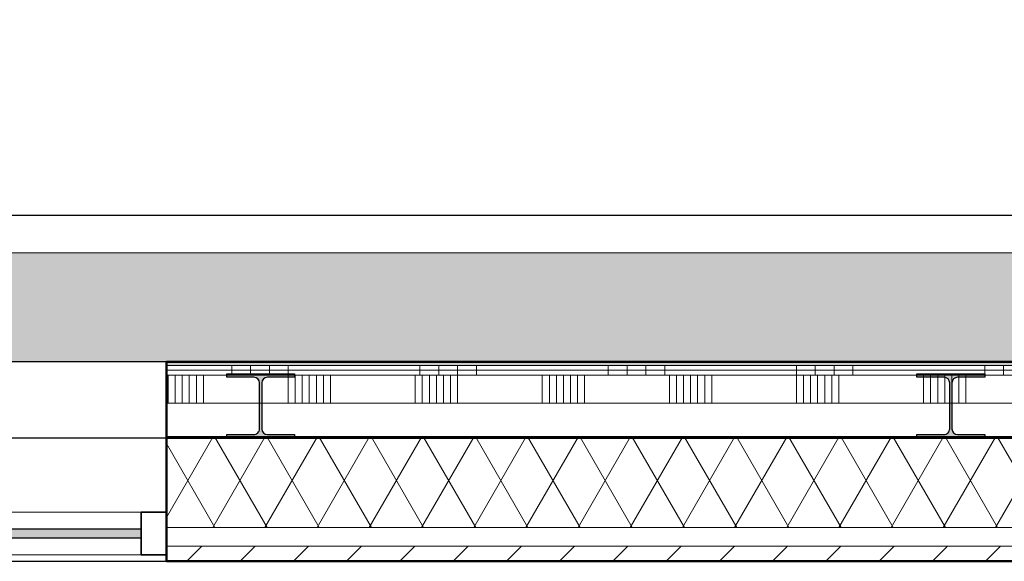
# Model space of a CAD drawing. Header units: millimetres. Extents: x 3625 to 90524, y -20577 to 42628.
# Tile 229 of 256: x 74436 to 77051, y 17065 to 18504. Entities that reach past the tile are written whole.
import ezdxf

# ---------------------------------------------------------------- set-up
doc = ezdxf.new("R2010")
doc.units = ezdxf.units.MM
for name, color, linetype, lineweight in [('A-CLNG-SUSP', 5, 'Continuous', 25), ('A-FLOR-PATT', 8, 'Continuous', 18), ('A-GENM', 6, 'Continuous', 18), ('A-GLAZ', 6, 'Continuous', 18), ('A-GLAZ-CWMG', 3, 'Continuous', 18), ('A-WALL', 2, 'Continuous', 25), ('A-WALL-PATT', 2, 'Continuous', 50), ('I-WALL', 2, 'Continuous', 25), ('S-COLS', 6, 'Continuous', 18)]:
    doc.layers.add(name, color=color, linetype=linetype, lineweight=lineweight)
pattern_1 = [(270, (73999.06900000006, 17595.20299999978), (-500, 1.523696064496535e-12), []), (270, (74049.06900000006, 17595.20299999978), (-500, 1.523696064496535e-12), []), (270, (74099.06900000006, 17595.20299999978), (-500, 1.523696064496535e-12), []), (270, (74149.06900000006, 17595.20299999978), (-500, 1.523696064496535e-12), [])]

# ---------------------------------------------------------------- blocks, each defined once
blk = doc.blocks.new('10844_ABT model nieuw_export 08-11-2012_rvt-1-Plotview plafond vierde Verdieping - 1 op 100')
at = {"layer": 'A-FLOR-PATT'}
h = blk.add_hatch(color=254, dxfattribs=at)
h.paths.add_polyline_path([(43720.76404801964, 17395.20289424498), (43721.59738135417, 17395.20289424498), (43721.59738135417, 17595.20289424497), (46270.59738135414, 17595.20289424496), (46270.59738135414, 17603.20289424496), (43720.76404801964, 17603.20289424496), (43720.76404801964, 17595.20289424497)], flags=0)
h.paths.add_polyline_path([(54106.26404801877, 17595.20289424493), (54106.26404801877, 19163.21289424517), (53876.59738135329, 19163.21289424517), (53876.59738135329, 19493.21289424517), (54106.26404801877, 19493.21289424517), (54106.26404801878, 20996.54289424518), (53876.59738135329, 20996.54289424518), (53876.59738135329, 21326.54289424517), (54106.26404801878, 21326.54289424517), (54106.26404801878, 22829.87289424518), (53876.59738135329, 22829.87289424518), (53876.59738135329, 23159.87289424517), (54106.26404801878, 23159.87289424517), (54106.26404801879, 24663.20289424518), (53876.59738135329, 24663.20289424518), (53876.59738135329, 24993.20289424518), (54106.26404801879, 24993.20289424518), (54106.26404801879, 26496.53289424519), (53876.59738135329, 26496.53289424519), (53876.59738135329, 26614.20456091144), (53488.93072135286, 26614.20456091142), (53488.93072135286, 17884.50289424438), (46633.26404801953, 17884.5028942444), (46633.26404801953, 19278.3028942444), (46320.59738135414, 19278.3028942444), (46320.59738135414, 17595.20289424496), (54059.50739650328, 17595.20289424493)], flags=0)
h.paths.add_polyline_path([(47989.59738135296, 18801.20289424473), (49044.45993051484, 18801.20289424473), (49044.45993051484, 19855.20289424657), (47988.79325718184, 19855.20289424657), (47988.79325718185, 18801.20289424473)], flags=0)
h.paths.add_polyline_path([(48495.68617194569, 19051.20289424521), (48239.59738135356, 19052.00701841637), (48239.59738135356, 19605.20289424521), (48793.59738135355, 19604.19369298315), (48793.59738135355, 19051.20289424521), (48713.59738135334, 19051.20289424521)], flags=0)
h.paths.add_polyline_path([(48319.59738135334, 19131.20289424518), (48713.59738135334, 19131.20289424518), (48713.59738135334, 19525.20289424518), (48319.59738135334, 19524.39877007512), (48319.59738135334, 19233.20289424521)], flags=0)
h.paths.add_polyline_path([(45902.18004553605, 19191.20289424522), (46170.59738135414, 19191.20289424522), (46170.59738135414, 19453.20289424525), (43720.76404801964, 19453.20289424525), (43720.76404801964, 19191.20289424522), (44693.68710465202, 19191.20289424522)], flags=0)
h.paths.add_polyline_path([(53944.76404801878, 19228.21289424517), (54106.26404801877, 19228.21289424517), (54106.26404801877, 19238.20289424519), (54096.76404801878, 19238.20289424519), (54096.76404801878, 19310.20289424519), (54092.37064973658, 19320.80949596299), (54081.76404801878, 19325.20289424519), (53959.76404801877, 19325.20289424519), (53949.15744630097, 19320.80949596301), (53944.76404801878, 19310.20289424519), (53944.76404801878, 19238.20289424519), (53941.59738135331, 19238.20289424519), (53941.59738135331, 19228.21289424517)], flags=0)
h.paths.add_polyline_path([(48617.51404801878, 19233.20289424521), (48417.51404801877, 19233.20289424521), (48417.51404801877, 19243.20289424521), (48496.26404801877, 19243.20289424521), (48508.99197008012, 19248.47497218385), (48514.26404801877, 19261.20289424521), (48514.26404801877, 19395.20289424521), (48508.99197008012, 19407.93081630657), (48496.26404801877, 19413.20289424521), (48417.51404801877, 19413.20289424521), (48417.51404801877, 19423.20289424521), (48617.51404801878, 19423.20289424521), (48617.51404801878, 19413.20289424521), (48538.76404801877, 19413.20289424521), (48526.03612595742, 19407.93081630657), (48520.76404801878, 19395.20289424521), (48520.76404801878, 19261.20289424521), (48526.03612595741, 19248.47497218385), (48538.76404801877, 19243.20289424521), (48617.51404801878, 19243.20289424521)], flags=0)
h.paths.add_polyline_path([(54059.50739650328, 19331.20289424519), (54081.76404801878, 19331.20289424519), (54092.37064973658, 19335.59629252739), (54096.76404801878, 19346.20289424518), (54096.76404801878, 19418.20289424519), (54106.26404801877, 19418.20289424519), (54106.26404801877, 19428.21289424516), (53941.59738135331, 19428.21289424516), (53941.59738135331, 19418.20289424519), (53944.76404801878, 19418.20289424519), (53944.76404801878, 19346.20289424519), (53949.15744630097, 19335.59629252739), (53959.76404801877, 19331.20289424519), (53974.249329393, 19331.20289424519)], flags=0)
h.paths.add_polyline_path([(53941.59738135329, 21061.54289424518), (54106.26404801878, 21061.54289424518), (54106.26404801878, 21071.20289424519), (54096.76404801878, 21071.20289424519), (54096.76404801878, 21143.20289424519), (54092.37064973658, 21153.80949596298), (54081.76404801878, 21158.20289424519), (53959.76404801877, 21158.20289424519), (53949.15744630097, 21153.809495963), (53944.76404801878, 21143.20289424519), (53944.76404801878, 21071.20289424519), (53941.59738135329, 21071.20289424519)], flags=0)
h.paths.add_polyline_path([(53974.24932939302, 21164.20289424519), (54081.76404801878, 21164.20289424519), (54092.37064973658, 21168.59629252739), (54096.76404801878, 21179.20289424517), (54096.76404801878, 21251.20289424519), (54106.26404801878, 21251.20289424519), (54106.26404801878, 21261.54289424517), (53941.59738135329, 21261.54289424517), (53941.59738135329, 21251.20289424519), (53944.76404801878, 21251.20289424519), (53944.76404801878, 21179.20289424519), (53949.15744630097, 21168.59629252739), (53959.76404801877, 21164.20289424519)], flags=0)
h.paths.add_polyline_path([(46170.59738135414, 21201.20289424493), (46170.59738135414, 23171.20289424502), (43720.76404801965, 23171.20289424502), (43720.76404801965, 23161.18575597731), (46090.76404801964, 23161.1857559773), (46090.76404801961, 21201.20289424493)], flags=0)
h.paths.add_polyline_path([(54096.76404801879, 22894.87289424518), (54106.26404801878, 22894.87289424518), (54106.26404801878, 22905.20289424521), (54096.76404801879, 22905.20289424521), (54096.76404801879, 22977.2028942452), (54092.37064973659, 22987.809495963), (54081.76404801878, 22992.20289424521), (53959.76404801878, 22992.20289424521), (53949.15744630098, 22987.809495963), (53944.76404801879, 22977.2028942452), (53944.76404801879, 22905.20289424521), (53941.59738135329, 22905.20289424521), (53941.59738135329, 22894.87289424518), (54059.50739650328, 22894.87289424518)], flags=0)
h.paths.add_polyline_path([(54059.50739650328, 22998.2028942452), (54081.76404801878, 22998.2028942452), (54092.37064973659, 23002.5962925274), (54096.76404801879, 23013.2028942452), (54096.76404801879, 23085.2028942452), (54106.26404801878, 23085.53046153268), (54106.26404801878, 23094.87289424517), (53941.59738135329, 23094.87289424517), (53941.59738135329, 23085.2028942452), (53944.76404801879, 23085.2028942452), (53944.76404801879, 23013.2028942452), (53949.15744630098, 23002.5962925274), (53959.76404801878, 22998.2028942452), (53974.24932939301, 22998.2028942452)], flags=0)
h.paths.add_polyline_path([(46170.59738135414, 23311.20289424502), (46170.59738135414, 23641.20289424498), (43720.76404801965, 23641.20289424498), (43720.76404801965, 23311.20289424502), (46100.59738135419, 23311.20289424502)], flags=0)
h.paths.add_polyline_path([(43542.63073468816, 24301.20289424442), (43541.5706465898, 25355.20289424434), (43520.76404801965, 25355.20289424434), (43520.76404801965, 25105.20289424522), (43526.59738135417, 25105.20289424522), (43526.59738135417, 24551.20289424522), (43520.76404801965, 24551.20289424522), (43520.76404801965, 24301.20289424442)], flags=0)
h.paths.add_polyline_path([(49044.45993051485, 24301.20289424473), (49044.45993051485, 25355.20289424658), (47988.79325718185, 25355.20289424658), (47988.79325718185, 24301.20289424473), (48319.16592730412, 24301.20289424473)], flags=0)
h.paths.add_polyline_path([(48239.59738135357, 24551.2028942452), (48239.59738135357, 25105.20289424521), (48793.59738135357, 25105.20289424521), (48793.59738135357, 24551.2028942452), (48249.59738135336, 24551.2028942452)], flags=0)
h.paths.add_polyline_path([(48319.59738135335, 24631.20289424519), (48713.59738135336, 24631.20289424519), (48713.59738135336, 25025.20289424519), (48319.59738135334, 25025.20289424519), (48319.59738135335, 24729.18856087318)], flags=0)
h.paths.add_polyline_path([(54059.50739650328, 24728.20289424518), (54106.26404801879, 24729.18856087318), (54106.26404801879, 24738.20289424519), (54096.76404801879, 24738.20289424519), (54096.76404801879, 24810.20289424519), (54092.37064973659, 24820.80949596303), (54081.76404801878, 24825.20289424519), (53959.76404801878, 24825.20289424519), (53949.15744630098, 24820.809495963), (53944.7640480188, 24810.20289424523), (53944.76404801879, 24738.20289424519), (53941.59738135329, 24738.20289424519), (53941.59738135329, 24728.20289424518)], flags=0)
h.paths.add_polyline_path([(48496.26404801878, 24733.20289424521), (48417.51404801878, 24733.20289424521), (48417.51404801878, 24743.20289424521), (48496.26404801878, 24743.20289424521), (48508.99197008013, 24748.47497218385), (48514.26404801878, 24761.20289424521), (48514.26404801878, 24768.20289424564), (48460.34738135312, 24769.20770371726), (48457.60219082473, 24771.95289424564), (48456.59738135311, 24775.70289424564), (48457.60219082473, 24884.45289424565), (48461.93231784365, 24887.62276722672), (48464.09738135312, 24888.20289424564), (48514.26404801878, 24888.20289424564), (48514.26404801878, 24895.20289424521), (48508.99197008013, 24907.93081630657), (48496.26404801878, 24913.20289424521), (48417.51404801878, 24913.20289424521), (48417.51404801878, 24923.20289424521), (48617.51404801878, 24923.20289424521), (48617.51404801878, 24913.20289424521), (48538.76404801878, 24913.20289424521), (48526.03612595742, 24907.93081630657), (48520.76404801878, 24895.20289424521), (48520.76404801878, 24888.20289424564), (48572.84738135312, 24887.19808477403), (48575.59257188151, 24884.45289424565), (48576.59738135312, 24880.70289424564), (48575.59257188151, 24771.95289424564), (48571.59738135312, 24768.87276722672), (48569.09738135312, 24768.20289424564), (48520.76404801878, 24768.20289424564), (48520.76404801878, 24761.20289424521), (48526.03612595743, 24748.47497218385), (48538.76404801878, 24743.20289424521), (48617.51404801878, 24743.20289424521), (48617.51404801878, 24733.20289424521), (48538.76404801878, 24733.20289424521)], flags=0)
h.paths.add_polyline_path([(48520.76404801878, 24773.20289424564), (48570.34738135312, 24773.53783073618), (48571.59738135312, 24775.70289424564), (48571.26244486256, 24881.95289424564), (48569.09738135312, 24883.20289424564), (48520.76404801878, 24883.20289424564)], flags=0)
h.paths.add_polyline_path([(48514.26404801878, 24773.20289424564), (48514.26404801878, 24883.20289424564), (48462.84738135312, 24882.8679577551), (48461.59738135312, 24880.70289424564), (48461.93231784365, 24774.45289424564), (48464.09738135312, 24773.20289424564)], flags=0)
h.paths.add_polyline_path([(54081.76404801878, 24831.20289424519), (54092.37064973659, 24835.59629252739), (54096.76404801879, 24846.20289424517), (54096.76404801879, 24918.20289424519), (54106.26404801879, 24918.20289424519), (54106.26404801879, 24928.20289424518), (53941.59738135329, 24928.20289424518), (53941.59738135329, 24918.20289424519), (53944.76404801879, 24918.20289424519), (53944.76404801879, 24846.20289424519), (53949.15744630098, 24835.59629252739), (53959.76404801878, 24831.20289424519), (54059.50739650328, 24831.20289424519)], flags=0)
h.paths.add_polyline_path([(49043.76404135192, 26233.10289424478), (49043.76404135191, 28901.86076897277), (43520.76404801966, 28901.86076897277), (43520.76404801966, 28871.20289424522), (49027.18071135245, 28871.20289424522), (49027.18071135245, 26251.20289424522), (43520.76404801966, 26251.20289424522), (43520.76404801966, 26233.10289424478), (49027.18071135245, 26233.10289424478)], flags=0)
h.paths.add_polyline_path([(53944.76404801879, 26561.53289424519), (54106.26404801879, 26561.53289424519), (54106.26404801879, 26571.20289424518), (54096.76404801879, 26571.20289424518), (54096.76404801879, 26643.20289424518), (54092.37064973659, 26653.80949596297), (54081.76404801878, 26658.20289424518), (53959.76404801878, 26658.20289424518), (53949.15744630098, 26653.80949596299), (53944.76404801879, 26643.20289424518), (53944.76404801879, 26571.20289424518), (53941.59738135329, 26571.20289424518), (53941.59738135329, 26561.53289424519)], flags=0)
h.paths.add_polyline_path([(53959.76404801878, 26664.20289424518), (54081.76404801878, 26664.20289424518), (54092.37064973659, 26668.59629252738), (54096.76404801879, 26679.20289424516), (54096.76404801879, 26751.20289424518), (54106.26404801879, 26751.20289424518), (54106.26404801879, 26761.53289424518), (53941.59738135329, 26761.53289424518), (53941.59738135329, 26751.20289424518), (53944.76404801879, 26751.20289424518), (53944.76404801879, 26679.20289424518), (53949.15744630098, 26668.59629252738)], flags=0)
h.paths.add_polyline_path([(53864.28483233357, 26709.20456091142), (53876.59738135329, 26709.20456091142), (53876.59738135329, 26826.53289424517), (54106.26404801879, 26826.53289424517), (54106.26404801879, 28329.87289424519), (53876.59738135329, 28329.87289424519), (53876.59738135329, 28659.87289424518), (54106.26404801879, 28659.87289424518), (54106.2640480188, 30163.20289424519), (53876.59738135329, 30163.20289424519), (53876.59738135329, 30493.20289424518), (54106.2640480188, 30493.20289424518), (54106.2640480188, 31996.53289424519), (53876.59738135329, 31996.53289424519), (53876.59738135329, 32326.53289424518), (54106.2640480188, 32326.53289424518), (54106.26404801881, 33829.8728942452), (53876.59738135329, 33829.8728942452), (53876.59738135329, 34159.87289424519), (54106.26404801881, 34159.87289424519), (54106.26404801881, 35663.2028942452), (53876.59738135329, 35663.2028942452), (53876.59738135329, 35913.70289424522), (52363.26738135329, 35913.70289424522), (52363.26738135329, 35663.20289424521), (52043.26738135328, 35663.20289424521), (52043.26738135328, 35913.70289424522), (50509.92738135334, 35913.70289424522), (50509.92738135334, 35663.20289424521), (50189.92738135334, 35663.20289424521), (50189.92738135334, 35913.70289424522), (48676.59738135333, 35913.70289424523), (48676.59738135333, 35663.20289424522), (48356.59738135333, 35663.20289424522), (48356.59738135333, 35913.70289424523), (46843.2573813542, 35913.70289424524), (46843.2573813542, 35663.20289424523), (46730.76404802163, 35663.20289424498), (46730.76404802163, 35438.20289424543), (53488.93072135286, 35438.2028942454), (53488.93072135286, 30375.70289424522), (53875.76404801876, 30375.70289424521), (53875.76404801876, 30280.70289424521), (53488.93072135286, 30280.70289424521), (53488.93072135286, 28542.53789424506), (53840.76404801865, 28542.53789424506), (53840.76404801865, 28447.53789424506), (53488.93072135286, 28447.53789424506), (53488.93072135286, 26709.20456091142), (53841.59738135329, 26709.20456091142)], flags=0)
h.paths.add_polyline_path([(48497.18071135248, 26751.20289424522), (48527.18071135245, 26751.20289424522), (48527.18071135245, 28371.20289424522), (43520.76404801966, 28371.20289424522), (43520.76404801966, 28361.20289424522), (48517.18071135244, 28361.20289424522), (48517.18071135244, 26761.20289424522), (43520.76404801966, 26761.20289424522), (43520.76404801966, 26751.20289424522), (48496.800964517, 26751.20289424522)], flags=0)
h.paths.add_polyline_path([(54096.7640480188, 28394.87289424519), (54106.26404801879, 28394.87289424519), (54106.26404801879, 28405.20289424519), (54096.7640480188, 28405.20289424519), (54096.7640480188, 28477.20289424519), (54092.37064973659, 28487.80949596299), (54081.76404801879, 28492.20289424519), (53959.76404801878, 28492.20289424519), (53949.15744630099, 28487.80949596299), (53944.7640480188, 28477.20289424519), (53944.7640480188, 28405.20289424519), (53941.59738135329, 28405.20289424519), (53941.59738135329, 28394.87289424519), (54059.50739650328, 28394.87289424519)], flags=0)
h.paths.add_polyline_path([(53959.76404801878, 28498.20289424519), (54081.76404801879, 28498.20289424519), (54092.37064973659, 28502.59629252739), (54096.7640480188, 28513.20289424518), (54096.7640480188, 28585.20289424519), (54106.26404801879, 28585.20289424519), (54106.26404801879, 28594.87289424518), (53941.59738135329, 28594.87289424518), (53941.59738135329, 28585.20289424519), (53944.7640480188, 28585.20289424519), (53944.7640480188, 28513.20289424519), (53949.15744630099, 28502.59629252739)], flags=0)
h.paths.add_polyline_path([(49044.45993051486, 29801.20289424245), (49044.45993051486, 30280.70289424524), (48803.59738135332, 30280.70289424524), (48803.59738135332, 30375.70289424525), (49044.45993051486, 30375.70289424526), (49044.45993051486, 30855.20289424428), (47988.79325718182, 30855.20289424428), (47988.79325718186, 30375.70289424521), (48229.59738135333, 30375.70289424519), (48229.59738135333, 30280.70289424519), (47988.79325718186, 30280.7028942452), (47989.59738135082, 29801.20289424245), (49043.76404135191, 29801.20289424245)], flags=0)
h.paths.add_polyline_path([(43935.30022277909, 29801.20289424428), (44122.15993051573, 29801.20289424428), (44122.15993051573, 30855.20289424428), (43520.76404801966, 30855.20289424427), (43520.76404801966, 30605.20289424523), (43526.59738135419, 30605.20289424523), (43526.59738135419, 30051.20289424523), (43520.76404801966, 30051.20289424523), (43520.76404801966, 29801.20289424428), (43555.76473323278, 29801.20289424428)], flags=0)
h.paths.add_polyline_path([(48239.5973813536, 30051.20289424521), (48239.5973813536, 30605.20289424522), (48793.59738135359, 30605.20289424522), (48793.59738135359, 30051.20289424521), (48249.59738135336, 30051.20289424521)], flags=0)
h.paths.add_polyline_path([(48417.51404801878, 30131.20289424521), (48713.59738135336, 30131.20289424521), (48713.59738135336, 30525.20289424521), (48319.59738135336, 30525.20289424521), (48319.59738135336, 30131.20289424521)], flags=0)
h.paths.add_polyline_path([(53941.59738135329, 30228.20289424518), (54106.2640480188, 30228.20289424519), (54106.2640480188, 30238.20289424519), (54096.7640480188, 30238.20289424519), (54096.7640480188, 30310.20289424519), (54092.37064973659, 30320.809495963), (54081.76404801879, 30325.2028942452), (53959.76404801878, 30325.2028942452), (53949.15744630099, 30320.80949596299), (53944.7640480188, 30310.20289424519), (53944.7640480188, 30238.20289424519), (53941.59738135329, 30238.20289424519)], flags=0)
h.paths.add_polyline_path([(48496.26404801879, 30233.20289424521), (48417.51404801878, 30233.20289424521), (48417.51404801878, 30243.20289424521), (48496.26404801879, 30243.20289424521), (48508.99197008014, 30248.47497218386), (48514.26404801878, 30263.03270015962), (48460.34738135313, 30264.03750963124), (48457.2672543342, 30268.03270015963), (48456.59738135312, 30270.53270015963), (48456.59738135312, 30413.20289424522), (48417.51404801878, 30413.20289424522), (48417.51404801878, 30423.20289424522), (48456.59738135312, 30423.20289424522), (48457.60219082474, 30439.45289424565), (48461.93231784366, 30442.62276722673), (48464.09738135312, 30443.20289424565), (48572.84738135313, 30442.19808477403), (48575.59257188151, 30439.45289424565), (48576.59738135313, 30435.70289424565), (48576.59738135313, 30423.20289424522), (48617.51404801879, 30423.20289424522), (48617.51404801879, 30413.20289424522), (48576.59738135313, 30413.20289424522), (48575.59257188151, 30266.78270015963), (48572.84738135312, 30264.03750963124), (48569.09738135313, 30263.03270015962), (48520.76404801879, 30263.03270015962), (48520.76404801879, 30261.20289424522), (48526.03612595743, 30248.47497218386), (48538.76404801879, 30243.20289424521), (48617.51404801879, 30243.20289424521), (48617.51404801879, 30233.20289424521), (48538.76404801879, 30233.20289424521)], flags=0)
h.paths.add_polyline_path([(48569.09738135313, 30268.03270015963), (48571.26244486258, 30269.28270015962), (48571.59738135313, 30270.53270015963), (48571.59738135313, 30323.87276722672), (48569.09738135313, 30323.20289424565), (48520.76404801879, 30323.20289424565), (48520.76404801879, 30268.03270015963), (48538.76404801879, 30268.03270015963)], flags=0)
h.paths.add_polyline_path([(48514.26404801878, 30268.03270015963), (48514.26404801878, 30323.20289424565), (48461.59738135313, 30323.20289424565), (48461.93231784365, 30269.28270015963), (48464.09738135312, 30268.03270015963)], flags=0)
h.paths.add_polyline_path([(48514.26404801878, 30328.20289424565), (48514.26404801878, 30378.03270015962), (48462.84738135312, 30377.69776366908), (48461.59738135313, 30375.53270015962), (48461.93231784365, 30329.45289424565), (48464.09738135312, 30328.20289424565)], flags=0)
h.paths.add_polyline_path([(48569.09738135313, 30328.20289424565), (48571.26244486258, 30329.45289424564), (48571.59738135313, 30330.70289424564), (48571.26244486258, 30376.78270015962), (48569.09738135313, 30378.03270015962), (48520.76404801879, 30378.03270015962), (48520.76404801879, 30328.20289424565), (48538.76404801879, 30328.20289424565)], flags=0)
h.paths.add_polyline_path([(54081.76404801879, 30331.20289424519), (54092.37064973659, 30335.59629252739), (54096.7640480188, 30346.20289424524), (54096.7640480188, 30418.2028942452), (54106.2640480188, 30418.2028942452), (54106.2640480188, 30428.20289424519), (53941.59738135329, 30428.20289424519), (53941.59738135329, 30418.2028942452), (53944.7640480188, 30418.2028942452), (53944.7640480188, 30346.20289424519), (53949.15744630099, 30335.59629252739), (53959.76404801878, 30331.20289424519), (54059.50739650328, 30331.20289424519)], flags=0)
h.paths.add_polyline_path([(48461.59738135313, 30382.36282717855), (48464.09738135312, 30383.03270015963), (48514.26404801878, 30383.03270015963), (48514.26404801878, 30395.20289424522), (48508.99197008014, 30407.93081630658), (48496.26404801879, 30413.20289424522), (48461.59738135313, 30413.20289424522), (48461.59738135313, 30383.03270015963)], flags=0)
h.paths.add_polyline_path([(48571.59738135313, 30382.36282717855), (48571.59738135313, 30413.20289424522), (48538.76404801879, 30413.20289424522), (48526.03612595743, 30407.93081630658), (48520.76404801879, 30395.20289424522), (48520.76404801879, 30383.03270015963), (48571.26244486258, 30382.4525731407)], flags=0)
h.paths.add_polyline_path([(48571.26244486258, 30423.20289424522), (48571.59738135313, 30423.20289424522), (48571.26244486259, 30436.95289424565), (48569.09738135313, 30438.20289424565), (48462.84738135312, 30437.86795775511), (48461.59738135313, 30435.70289424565), (48461.93231784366, 30423.20289424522), (48538.76404801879, 30423.20289424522)], flags=0)
h.paths.add_polyline_path([(41710.69738135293, 31078.20289424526), (41711.26739468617, 35438.20289424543), (46635.76404802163, 35438.20289424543), (46635.76404802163, 35663.20289424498), (46523.25738135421, 35663.20289424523), (46523.25738135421, 35913.70289424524), (45009.92738135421, 35913.70289424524), (45009.92738135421, 35663.20289424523), (44689.9273813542, 35663.20289424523), (44689.9273813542, 35913.70289424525), (43176.59738135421, 35913.70289424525), (43176.59738135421, 35663.20289424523), (42856.5973813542, 35663.20289424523), (42856.5973813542, 35913.70289424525), (41293.26404802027, 35913.70289424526), (41293.26404802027, 31078.20289424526)], flags=0)
h.paths.add_polyline_path([(41073.26404802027, 31078.20289424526), (41073.26404802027, 32360.70289424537), (41051.33496609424, 32360.70289424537), (41051.33496609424, 31078.20289424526), (41068.20828199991, 31078.20289424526)], flags=0)
h.paths.add_polyline_path([(54106.2640480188, 32061.53289424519), (54106.2640480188, 32071.20289424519), (54096.7640480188, 32071.20289424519), (54096.7640480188, 32143.20289424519), (54092.37064973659, 32153.80949596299), (54081.76404801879, 32158.2028942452), (53959.76404801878, 32158.2028942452), (53949.15744630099, 32153.80949596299), (53944.7640480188, 32143.20289424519), (53944.7640480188, 32071.20289424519), (53941.59738135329, 32071.20289424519), (53941.59738135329, 32061.53289424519), (54096.7640480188, 32061.53289424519)], flags=0)
h.paths.add_polyline_path([(53974.24932939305, 32164.20289424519), (54081.76404801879, 32164.20289424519), (54092.37064973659, 32168.5962925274), (54096.7640480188, 32179.20289424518), (54096.7640480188, 32251.2028942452), (54106.2640480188, 32251.2028942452), (54106.2640480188, 32261.53289424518), (53941.59738135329, 32261.53289424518), (53941.59738135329, 32251.2028942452), (53944.7640480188, 32251.2028942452), (53944.7640480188, 32179.2028942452), (53949.15744630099, 32168.5962925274), (53959.76404801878, 32164.20289424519)], flags=0)
h.paths.add_polyline_path([(41073.26404802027, 32505.70289424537), (41073.26404802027, 35913.70289424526), (41068.26404801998, 35913.70289424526), (41068.26404801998, 32505.70289424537)], flags=0)
h.paths.add_polyline_path([(39557.59210589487, 32505.70289424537), (39689.94738135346, 32505.70289424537), (39689.94738135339, 32611.95289424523), (38759.94738135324, 32611.95289424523), (38759.94738135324, 32505.70289424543), (39255.46887067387, 32505.70289424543)], flags=0)
h.paths.add_polyline_path([(33510.00090099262, 32505.70289424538), (34439.94738135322, 32505.70289424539), (34439.94738135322, 32611.95289424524), (33509.94738135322, 32611.95289424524), (33509.94738135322, 32505.70289424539)], flags=0)
h.paths.add_polyline_path([(34723.62034235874, 32505.7028942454), (35489.94738135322, 32505.7028942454), (35489.94738135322, 32611.95289424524), (34559.94738135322, 32611.95289424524), (34559.94738135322, 32505.7028942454)], flags=0)
h.paths.add_polyline_path([(35629.99004802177, 32505.70289424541), (36539.94738135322, 32505.70289424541), (36539.94738135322, 32611.95289424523), (35609.94738135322, 32611.95289424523), (35609.94738135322, 32505.70289424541)], flags=0)
h.paths.add_polyline_path([(36838.4829889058, 32505.70289424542), (37589.94738135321, 32505.70289424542), (37589.94738135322, 32611.95289424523), (36659.94738135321, 32611.95289424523), (36659.94738135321, 32505.70289424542)], flags=0)
h.paths.add_polyline_path([(37709.94738135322, 32505.70289424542), (38639.94738135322, 32505.70289424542), (38639.94738135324, 32611.95289424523), (37709.94738135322, 32611.95289424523), (37709.94738135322, 32534.46941406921)], flags=0)
h.paths.add_polyline_path([(37709.94738135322, 32704.45289424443), (38639.94738135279, 32704.45289424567), (38639.94738135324, 34104.45289424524), (37709.94738135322, 34104.45289424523), (37709.94738135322, 32742.02179515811)], flags=0)
h.paths.add_polyline_path([(38759.94738135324, 32704.45289424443), (39689.94738135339, 32704.45289424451), (39689.94738135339, 34104.45289424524), (38759.94738135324, 34104.45289424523), (38759.94738135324, 32742.02179515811)], flags=0)
h.paths.add_polyline_path([(35609.94738135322, 32704.45289424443), (36539.94738135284, 32704.45289424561), (36539.94738135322, 34104.45289424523), (35609.94738135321, 34104.45289424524), (35609.94738135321, 32742.02179515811)], flags=0)
h.paths.add_polyline_path([(36838.4829889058, 32704.45289424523), (37589.94738135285, 32704.45289424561), (37589.94738135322, 34104.45289424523), (36659.94738135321, 34104.45289424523), (36659.94738135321, 32704.4528942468), (36679.94738135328, 32704.45289424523)], flags=0)
h.paths.add_polyline_path([(34421.49710713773, 32704.45289424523), (34439.94738135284, 32704.45289424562), (34439.94738135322, 34104.45289424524), (33509.94738135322, 34104.45289424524), (33509.94738135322, 32704.45289424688), (34419.94738135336, 32704.45289424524)], flags=0)
h.paths.add_polyline_path([(34723.62034235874, 32704.45289424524), (35489.94738135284, 32704.45289424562), (35489.94738135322, 34104.45289424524), (34559.94738135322, 34104.45289424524), (34559.94738135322, 32704.45289424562), (34579.9473813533, 32704.45289424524)], flags=0)
h.paths.add_polyline_path([(36519.94738135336, 32724.45289424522), (35629.9473813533, 32724.45289424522), (35629.99004802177, 34087.4913436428), (36519.94738135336, 34087.4913436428), (36519.94738135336, 32947.47905757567)], flags=0)
h.paths.add_polyline_path([(35469.94738135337, 32724.45289424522), (34579.9473813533, 32724.45289424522), (34579.9473813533, 34084.45289424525), (35469.94738135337, 34084.45289424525), (35469.94738135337, 32742.02179515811)], flags=0)
h.paths.add_polyline_path([(37744.85269456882, 32724.45289424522), (37729.9473813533, 32724.45289424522), (37729.9473813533, 34084.45289424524), (38619.94738135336, 34084.45289424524), (38619.94738135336, 32724.45289424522), (38046.97592978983, 32724.45289424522)], flags=0)
h.paths.add_polyline_path([(39669.94738135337, 32724.45289424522), (38779.9473813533, 32724.45289424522), (38779.9473813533, 34084.45289424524), (39669.94738135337, 34084.45289424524), (39669.94738135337, 33358.3935824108)], flags=0)
h.paths.add_polyline_path([(33817.25063669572, 32724.45289424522), (33529.94738135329, 32724.45289424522), (33529.94738135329, 34084.45289424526), (34419.94738135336, 34084.45289424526), (34419.94738135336, 32724.45289424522)], flags=0)
h.paths.add_polyline_path([(37569.94738135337, 32724.45289424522), (36679.94738135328, 32724.45289424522), (36679.94738135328, 34084.45289424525), (37569.94738135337, 34084.45289424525), (37569.94738135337, 32742.02179515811)], flags=0)
h.paths.add_polyline_path([(54059.50739650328, 33894.87289424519), (54106.26404801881, 33894.87289424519), (54106.26404801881, 33904.86956091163), (54096.76404801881, 33904.86956091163), (54096.76404801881, 33976.86956091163), (54092.3706497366, 33987.47616262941), (54081.76404801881, 33991.86956091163), (53959.7640480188, 33991.86956091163), (53949.157446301, 33987.47616262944), (53944.76404801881, 33974.76536966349), (53944.76404801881, 33904.86956091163), (53941.59738135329, 33904.86956091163), (53941.59738135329, 33894.87289424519), (53944.76404801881, 33894.87289424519)], flags=0)
h.paths.add_polyline_path([(54081.76404801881, 33997.86956091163), (54092.3706497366, 34002.26295919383), (54096.76404801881, 34012.86956091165), (54096.76404801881, 34084.86956091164), (54106.26404801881, 34084.86956091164), (54106.26404801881, 34094.8728942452), (53941.59738135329, 34094.8728942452), (53941.59738135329, 34084.86956091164), (53944.76404801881, 34084.86956091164), (53944.76404801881, 34012.86956091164), (53949.157446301, 34002.26295919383), (53959.7640480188, 33997.86956091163), (54059.50739650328, 33997.86956091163)], flags=0)
h.paths.add_polyline_path([(39444.92738135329, 35618.20289424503), (39459.93071468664, 35618.20289424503), (39459.93071468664, 35653.202894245), (39239.93071468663, 35653.202894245), (39239.93071468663, 35618.20289424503), (39255.46887067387, 35618.20289424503)], flags=0)
h.paths.add_polyline_path([(35629.99004802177, 35618.20289424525), (35796.59738135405, 35618.20289424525), (35796.59738135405, 35653.20289424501), (35576.59738135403, 35653.20289424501), (35576.59738135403, 35618.20289424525), (35588.25738135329, 35618.20289424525)], flags=0)
h.paths.add_polyline_path([(37406.59738135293, 35618.20289424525), (37626.59738135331, 35618.20289424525), (37626.59738135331, 35653.202894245), (37406.59738135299, 35653.202894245)], flags=0)
h.paths.add_polyline_path([(33944.9273813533, 35618.20289424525), (33946.59738135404, 35618.20289424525), (33946.59738135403, 35653.20289424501), (33726.59738135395, 35653.20289424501), (33726.59738135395, 35618.20289424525), (33817.25063669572, 35618.20289424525)], flags=0)
h.paths.add_polyline_path([(54059.50739650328, 35728.20289424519), (54106.26404801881, 35728.20289424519), (54106.26404801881, 35738.20289424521), (54096.76404801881, 35738.20289424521), (54096.76404801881, 35810.20289424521), (54092.3706497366, 35820.809495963), (54081.76404801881, 35825.20289424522), (53959.7640480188, 35825.20289424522), (53949.157446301, 35820.80949596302), (53944.76404801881, 35810.20289424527), (53944.76404801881, 35738.20289424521), (53941.59738135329, 35738.20289424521), (53941.59738135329, 35728.20289424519), (53989.66939977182, 35728.20289424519)], flags=0)
h.paths.add_polyline_path([(52298.26738135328, 35728.2028942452), (52298.26738135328, 35913.70289424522), (52277.7640480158, 35913.70289424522), (52277.7640480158, 35904.20289424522), (52205.7640480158, 35904.20289424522), (52195.157446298, 35899.80949596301), (52190.7640480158, 35889.20289424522), (52190.7640480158, 35767.20289424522), (52195.157446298, 35756.59629252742), (52205.7640480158, 35752.20289424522), (52277.7640480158, 35752.20289424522), (52277.7640480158, 35742.70289424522), (52108.26738135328, 35742.70289424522), (52108.26738135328, 35728.2028942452), (52277.7640480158, 35728.2028942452)], flags=0)
h.paths.add_polyline_path([(50254.92738135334, 35728.2028942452), (50444.92738135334, 35728.2028942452), (50443.76404801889, 35904.20289424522), (50371.76404801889, 35904.20289424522), (50361.15744630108, 35899.80949596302), (50356.76404801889, 35889.20289424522), (50356.76404801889, 35767.20289424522), (50361.15744630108, 35756.59629252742), (50371.76404801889, 35752.20289424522), (50443.76404801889, 35752.20289424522), (50443.76404801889, 35742.70289424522), (50263.76404801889, 35742.70289424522), (50263.76404801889, 35752.20289424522), (50335.76404801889, 35752.20289424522), (50346.37064973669, 35756.59629252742), (50350.76404801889, 35767.20289424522), (50350.76404801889, 35889.20289424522), (50346.37064973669, 35899.80949596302), (50335.76404801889, 35904.20289424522), (50263.76404801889, 35904.20289424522), (50263.76404801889, 35913.70289424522), (50254.92738135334, 35913.70289424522), (50254.92738135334, 35742.70289424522)], flags=0)
h.paths.add_polyline_path([(48610.7640480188, 35728.20289424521), (48611.59738135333, 35728.20289424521), (48610.7640480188, 35904.20289424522), (48538.7640480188, 35904.20289424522), (48528.157446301, 35899.80949596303), (48523.7640480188, 35889.20289424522), (48523.7640480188, 35767.20289424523), (48528.157446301, 35756.59629252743), (48538.7640480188, 35752.20289424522), (48610.7640480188, 35752.20289424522), (48610.7640480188, 35742.70289424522), (48430.7640480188, 35742.70289424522), (48430.7640480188, 35752.20289424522), (48502.76404801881, 35752.20289424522), (48513.37064973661, 35756.59629252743), (48517.76404801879, 35767.20289424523), (48517.76404801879, 35889.20289424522), (48513.37064973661, 35899.80949596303), (48502.76404801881, 35904.20289424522), (48430.7640480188, 35904.20289424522), (48430.7640480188, 35913.70289424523), (48421.59738135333, 35913.70289424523), (48421.59738135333, 35728.20289424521), (48538.7640480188, 35728.20289424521)], flags=0)
h.paths.add_polyline_path([(46669.76404802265, 35728.20289424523), (46778.2573813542, 35728.20289424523), (46777.76404802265, 35904.20289424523), (46705.76404802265, 35904.20289424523), (46695.15744630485, 35899.80949596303), (46690.76404802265, 35889.20289424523), (46690.76404802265, 35767.20289424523), (46695.15744630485, 35756.59629252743), (46705.76404802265, 35752.20289424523), (46777.76404802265, 35752.20289424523), (46777.76404802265, 35742.70289424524), (46597.76404802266, 35742.70289424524), (46597.76404802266, 35752.20289424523), (46669.76404802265, 35752.20289424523), (46680.37064974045, 35756.59629252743), (46684.76404802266, 35767.20289424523), (46684.76404802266, 35889.20289424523), (46680.37064974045, 35899.80949596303), (46669.76404802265, 35904.20289424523), (46597.76404802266, 35904.20289424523), (46597.76404802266, 35913.70289424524), (46588.25738135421, 35913.70289424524), (46588.25738135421, 35728.20289424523), (46645.76404802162, 35728.20289424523)], flags=0)
h.paths.add_polyline_path([(44871.7640480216, 35728.20289424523), (44944.9273813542, 35728.20289424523), (44943.7640480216, 35904.20289424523), (44871.7640480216, 35904.20289424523), (44861.1574463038, 35899.80949596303), (44856.7640480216, 35889.20289424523), (44856.7640480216, 35767.20289424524), (44861.1574463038, 35756.59629252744), (44871.7640480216, 35752.20289424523), (44943.7640480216, 35752.20289424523), (44943.7640480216, 35742.70289424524), (44763.76404802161, 35742.70289424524), (44763.76404802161, 35752.20289424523), (44835.76404802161, 35752.20289424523), (44846.37064973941, 35756.59629252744), (44850.76404802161, 35767.20289424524), (44850.76404802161, 35889.20289424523), (44846.37064973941, 35899.80949596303), (44835.76404802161, 35904.20289424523), (44763.76404802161, 35904.20289424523), (44763.76404802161, 35913.70289424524), (44754.9273813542, 35913.70289424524), (44754.9273813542, 35728.20289424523), (44835.76404802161, 35728.20289424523)], flags=0)
h.paths.add_polyline_path([(43002.76404801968, 35728.20289424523), (43111.59738135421, 35728.20289424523), (43110.76404801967, 35904.20289424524), (43038.76404801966, 35904.20289424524), (43028.15744630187, 35899.80949596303), (43023.76404801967, 35889.20289424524), (43023.76404801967, 35767.20289424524), (43028.15744630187, 35756.59629252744), (43038.76404801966, 35752.20289424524), (43110.76404801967, 35752.20289424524), (43110.76404801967, 35742.70289424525), (42930.76404801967, 35742.70289424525), (42930.76404801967, 35752.20289424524), (43002.76404801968, 35752.20289424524), (43013.37064973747, 35756.59629252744), (43017.76404801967, 35767.20289424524), (43017.76404801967, 35889.20289424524), (43013.37064973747, 35899.80949596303), (43002.76404801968, 35904.20289424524), (42930.76404801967, 35904.20289424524), (42930.76404801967, 35913.70289424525), (42921.59738135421, 35913.70289424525), (42921.59738135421, 35728.20289424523), (42930.76404801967, 35728.20289424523)], flags=0)
h.paths.add_polyline_path([(39254.92738135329, 35728.20289424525), (39444.92738135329, 35728.20289424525), (39443.76404801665, 35904.20289424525), (39371.76404801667, 35904.20289424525), (39361.15744629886, 35899.80949596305), (39356.76404801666, 35889.20289424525), (39356.76404801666, 35767.20289424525), (39361.15744629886, 35756.59629252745), (39371.76404801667, 35752.20289424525), (39443.76404801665, 35752.20289424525), (39443.76404801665, 35742.70289424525), (39263.76404801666, 35742.70289424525), (39263.76404801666, 35752.20289424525), (39335.76404801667, 35752.20289424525), (39346.37064973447, 35756.59629252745), (39350.76404801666, 35767.20289424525), (39350.76404801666, 35889.20289424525), (39346.37064973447, 35899.80949596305), (39335.76404801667, 35904.20289424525), (39263.76404801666, 35904.20289424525), (39263.76404801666, 35913.70289424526), (39254.92738135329, 35913.70289424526), (39254.92738135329, 35823.88073142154)], flags=0)
h.paths.add_polyline_path([(37421.59738135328, 35728.20289424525), (37611.59738135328, 35728.20289424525), (37610.76404801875, 35904.20289424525), (37538.76404801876, 35904.20289424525), (37528.15744630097, 35899.80949596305), (37523.76404801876, 35889.20289424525), (37523.76404801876, 35767.20289424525), (37528.15744630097, 35756.59629252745), (37538.76404801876, 35752.20289424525), (37610.76404801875, 35752.20289424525), (37610.76404801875, 35742.70289424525), (37430.76404801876, 35742.70289424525), (37430.76404801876, 35752.20289424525), (37502.76404801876, 35752.20289424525), (37513.37064973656, 35756.59629252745), (37517.76404801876, 35767.20289424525), (37517.76404801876, 35889.20289424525), (37513.37064973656, 35899.80949596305), (37502.76404801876, 35904.20289424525), (37430.76404801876, 35904.20289424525), (37430.76404801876, 35913.70289424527), (37421.59738135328, 35913.70289424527), (37421.59738135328, 35742.70289424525)], flags=0)
h.paths.add_polyline_path([(35705.76404802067, 35728.20289424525), (35778.25738135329, 35728.20289424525), (35777.76404802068, 35904.20289424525), (35705.76404802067, 35904.20289424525), (35695.15744630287, 35899.80949596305), (35690.76404802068, 35889.20289424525), (35690.76404802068, 35767.20289424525), (35695.15744630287, 35756.59629252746), (35705.76404802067, 35752.20289424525), (35777.76404802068, 35752.20289424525), (35777.76404802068, 35742.70289424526), (35597.76404802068, 35742.70289424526), (35597.76404802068, 35752.20289424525), (35669.76404802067, 35752.20289424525), (35680.37064973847, 35756.59629252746), (35684.76404802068, 35767.20289424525), (35684.76404802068, 35889.20289424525), (35680.37064973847, 35899.80949596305), (35669.76404802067, 35904.20289424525), (35597.76404802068, 35904.20289424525), (35597.76404802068, 35913.70289424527), (35588.25738135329, 35913.70289424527), (35588.25738135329, 35728.20289424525), (35669.76404802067, 35728.20289424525)], flags=0)
h.paths.add_polyline_path([(33754.9273813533, 35728.20289424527), (33944.9273813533, 35728.20289424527), (33943.76404801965, 35904.20289424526), (33871.76404801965, 35904.20289424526), (33861.15744630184, 35899.80949596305), (33856.76404801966, 35889.20289424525), (33856.76404801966, 35767.20289424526), (33861.15744630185, 35756.59629252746), (33871.76404801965, 35752.20289424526), (33943.76404801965, 35752.20289424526), (33943.76404801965, 35742.70289424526), (33763.76404801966, 35742.70289424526), (33763.76404801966, 35752.20289424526), (33835.76404801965, 35752.20289424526), (33846.37064973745, 35756.59629252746), (33850.76404801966, 35767.20289424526), (33850.76404801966, 35889.20289424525), (33846.37064973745, 35899.80949596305), (33835.76404801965, 35904.20289424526), (33763.76404801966, 35904.20289424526), (33763.76404801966, 35913.70289424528), (33754.9273813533, 35913.70289424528), (33754.9273813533, 35735.4906931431)], flags=0)
h.paths.add_polyline_path([(52108.26738135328, 35752.20289424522), (52169.76404801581, 35752.20289424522), (52180.3706497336, 35756.59629252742), (52184.76404801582, 35767.20289424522), (52184.76404801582, 35889.20289424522), (52180.3706497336, 35899.80949596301), (52169.76404801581, 35904.20289424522), (52108.26738135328, 35904.20289424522), (52108.26738135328, 35756.59629252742)], flags=0)
h.paths.add_polyline_path([(53974.24932939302, 35831.20289424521), (54081.76404801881, 35831.20289424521), (54092.3706497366, 35835.59629252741), (54096.76404801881, 35846.20289424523), (54096.76404801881, 35913.70289424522), (53944.76404801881, 35913.70289424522), (53944.76404801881, 35846.20289424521), (53949.157446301, 35835.59629252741), (53959.7640480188, 35831.20289424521)], flags=0)
at = {"layer": 'S-COLS', "lineweight": 5}
for points in [[(50443.76404801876, 17392.66956091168), (50443.76404801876, 17402.16956091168), (50371.76404801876, 17402.16956091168), (50361.15744630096, 17406.56295919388), (50356.76404801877, 17417.16956091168), (50356.76404801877, 17539.16956091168), (50361.15744630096, 17549.77616262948), (50371.76404801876, 17554.16956091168), (50443.76404801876, 17554.16956091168), (50443.76404801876, 17563.66956091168), (50263.76404801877, 17563.66956091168), (50263.76404801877, 17554.16956091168), (50335.76404801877, 17554.16956091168), (50346.37064973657, 17549.77616262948), (50350.76404801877, 17539.16956091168), (50350.76404801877, 17417.16956091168), (50346.37064973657, 17406.56295919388), (50335.76404801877, 17402.16956091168), (50263.76404801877, 17402.16956091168), (50263.76404801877, 17392.66956091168)], [(52276.76404801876, 17392.66956091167), (52276.76404801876, 17402.16956091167), (52204.76404801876, 17402.16956091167), (52194.15744630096, 17406.56295919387), (52189.76404801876, 17417.16956091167), (52189.76404801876, 17539.16956091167), (52194.15744630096, 17549.77616262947), (52204.76404801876, 17554.16956091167), (52276.76404801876, 17554.16956091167), (52276.76404801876, 17563.66956091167), (52096.76404801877, 17563.66956091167), (52096.76404801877, 17554.16956091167), (52168.76404801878, 17554.16956091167), (52179.37064973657, 17549.77616262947), (52183.76404801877, 17539.16956091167), (52183.76404801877, 17417.16956091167), (52179.37064973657, 17406.56295919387), (52168.76404801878, 17402.16956091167), (52096.76404801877, 17402.16956091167), (52096.76404801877, 17392.66956091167)]]:
    blk.add_hatch(color=256, dxfattribs=at).paths.add_polyline_path(points, flags=0)
at = {"layer": 'S-COLS', "color": 250, "lineweight": 25}
for p, q in [((50263.76404801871, 17554.16956091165), (50263.76404801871, 17563.66956091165)), ((50263.76404801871, 17563.66956091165), (50443.7640480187, 17563.66956091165)), ((50335.76404801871, 17554.16956091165), (50263.76404801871, 17554.16956091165)), ((50443.7640480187, 17554.16956091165), (50371.7640480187, 17554.16956091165)), ((50443.7640480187, 17563.66956091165), (50443.7640480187, 17554.16956091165)), ((52096.76404801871, 17554.16956091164), (52096.76404801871, 17563.66956091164)), ((52096.76404801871, 17563.66956091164), (52276.7640480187, 17563.66956091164)), ((52168.76404801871, 17554.16956091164), (52096.76404801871, 17554.16956091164)), ((52276.7640480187, 17554.16956091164), (52204.7640480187, 17554.16956091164)), ((52276.7640480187, 17563.66956091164), (52276.7640480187, 17554.16956091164)), ((50350.7640480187, 17417.16956091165), (50350.7640480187, 17539.16956091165)), ((50356.7640480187, 17539.16956091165), (50356.7640480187, 17417.16956091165)), ((52183.7640480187, 17417.16956091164), (52183.7640480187, 17539.16956091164)), ((52189.7640480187, 17539.16956091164), (52189.7640480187, 17417.16956091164)), ((50263.76404801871, 17392.66956091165), (50263.76404801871, 17402.16956091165)), ((50263.76404801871, 17402.16956091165), (50335.76404801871, 17402.16956091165)), ((50443.7640480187, 17392.66956091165), (50263.76404801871, 17392.66956091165)), ((50371.7640480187, 17402.16956091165), (50443.7640480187, 17402.16956091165)), ((50443.7640480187, 17402.16956091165), (50443.7640480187, 17392.66956091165)), ((52096.76404801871, 17392.66956091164), (52096.76404801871, 17402.16956091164)), ((52096.76404801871, 17402.16956091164), (52168.76404801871, 17402.16956091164)), ((52276.7640480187, 17392.66956091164), (52096.76404801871, 17392.66956091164)), ((52204.7640480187, 17402.16956091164), (52276.7640480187, 17402.16956091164)), ((52276.7640480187, 17402.16956091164), (52276.7640480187, 17392.66956091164))]:
    blk.add_line(p, q, dxfattribs=at)
for centre, radius, start, end in [((50335.76404801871, 17539.16956091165), 14.99999999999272, 0, 90), ((50371.7640480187, 17539.16956091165), 15, 90, 180), ((52168.76404801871, 17539.16956091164), 14.99999999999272, 0, 90), ((52204.7640480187, 17539.16956091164), 15, 90, 180), ((50335.76404801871, 17417.16956091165), 14.99999999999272, 269.9999999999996, 0), ((50371.7640480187, 17417.16956091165), 15, 180, 269.9999999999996), ((52168.76404801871, 17417.16956091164), 14.99999999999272, 269.9999999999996, 0), ((52204.7640480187, 17417.16956091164), 15, 180, 269.9999999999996)]:
    blk.add_arc(centre, radius, start, end, dxfattribs=at)
blk = doc.blocks.new('System Panel - 31_3B_glas-12381428-Plotview plafond vierde Verdieping - 1 op 100')
at = {"layer": 'A-GLAZ'}
blk.add_hatch(color=256, dxfattribs=at).paths.add_polyline_path([(463.000000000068, -12.49999999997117), (463.000000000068, 12.50000000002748), (-462.9999999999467, 12.50000000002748), (-462.9999999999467, -12.49999999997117), (-45.93851316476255, -12.49999999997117)], flags=0)
at = {"layer": 'A-GLAZ', "lineweight": 25}
for p, q in [((-463.0000000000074, -12.49999999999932), (-463.0000000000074, 12.49999999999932)), ((-463.0000000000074, 12.49999999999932), (462.9999999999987, 12.49999999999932)), ((462.9999999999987, 12.49999999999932), (462.9999999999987, -12.49999999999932)), ((462.9999999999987, -12.49999999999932), (-463.0000000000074, -12.49999999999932))]:
    blk.add_line(p, q, dxfattribs=at)
blk = doc.blocks.new('Rectangular Mullion - 30_3B_rechthoek-7655490-Plotview plafond vierde Verdieping - 1 op 100')
at = {"layer": 'A-GLAZ-CWMG'}
for p, q in [((49110.59738135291, 17196.202894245), (50036.59738135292, 17196.202894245)), ((49110.59738135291, 17082.202894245), (50036.59738135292, 17082.202894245))]:
    blk.add_line(p, q, dxfattribs=at)
blk = doc.blocks.new('Rectangular Mullion - 30_3B_rechthoek-V20-Plotview plafond vierde Verdieping - 1 op 100')
at = {"layer": 'A-GLAZ-CWMG', "lineweight": 35}
for p, q in [((0, 57.00000000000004), (-67.00000000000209, 57.00000000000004)), ((-67.00000000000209, 57.00000000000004), (-67.00000000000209, -57.00000000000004)), ((0, -57.00000000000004), (0, 57.00000000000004)), ((-67.00000000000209, -57.00000000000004), (0, -57.00000000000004))]:
    blk.add_line(p, q, dxfattribs=at)

msp = doc.modelspace()

# ---------------------------------------------------------------- hatches: boundary and pattern name
at = {"layer": 'A-WALL-PATT', "lineweight": 5}
h = msp.add_hatch(color=256, dxfattribs=at)
h.paths.add_polyline_path([(79029.0694135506, 17585.20289424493), (79029.0694135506, 17595.20289424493), (74826.06941355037, 17595.20289424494), (74826.06941355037, 17585.20289424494), (78781.97942870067, 17585.20289424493)], flags=0)
h.paths.add_polyline_path([(72712.06941355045, 17585.20289424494), (73766.06941355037, 17585.20289424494), (73766.06941355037, 17595.20289424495), (72712.06941355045, 17595.20289424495)], flags=0)
h.paths.add_polyline_path([(70624.65207773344, 17585.20289424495), (71043.06941355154, 17585.20289424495), (71043.06941355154, 17595.20289424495), (69989.06941355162, 17595.20289424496), (69989.06941355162, 17585.20289424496)], flags=0)
at = {"layer": 'A-WALL-PATT', "lineweight": 18}
h = msp.add_hatch(dxfattribs=at)
h.set_pattern_fill('FP_221', color=256, angle=-90.00000000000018, style=0, pattern_type=2)
h.set_pattern_definition(pattern_1)
h.paths.add_polyline_path([(79049.06941355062, 17572.70289424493), (79049.06941355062, 17585.20289424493), (74826.06941355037, 17585.20289424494), (74826.06941355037, 17572.70289424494), (78781.97942870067, 17572.70289424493)], flags=0)
h.paths.add_polyline_path([(73766.06941355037, 17572.70289424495), (73766.06941355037, 17585.20289424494), (72712.06941355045, 17585.20289424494), (72712.06941355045, 17572.70289424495), (73041.6379595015, 17572.70289424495)], flags=0)
h.paths.add_polyline_path([(71043.06941355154, 17572.70289424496), (71043.06941355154, 17585.20289424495), (69989.06941355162, 17585.20289424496), (69989.06941355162, 17572.70289424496), (70624.65207773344, 17572.70289424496)], flags=0)
h = msp.add_hatch(dxfattribs=at)
h.set_pattern_fill('FP_221', color=256, angle=-90.00000000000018, style=0, pattern_type=2)
h.set_pattern_definition(pattern_1)
h.paths.add_polyline_path([(79049.06941355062, 17560.20289424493), (79049.06941355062, 17572.70289424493), (74826.06941355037, 17572.70289424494), (74826.06941355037, 17560.20289424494), (78781.97942870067, 17560.20289424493)], flags=0)
h.paths.add_polyline_path([(73766.06941355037, 17560.20289424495), (73766.06941355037, 17572.70289424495), (72712.06941355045, 17572.70289424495), (72712.06941355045, 17560.20289424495), (73041.6379595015, 17560.20289424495)], flags=0)
h.paths.add_polyline_path([(71043.06941355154, 17560.20289424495), (71043.06941355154, 17572.70289424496), (69989.06941355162, 17572.70289424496), (69989.06941355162, 17560.20289424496), (70624.65207773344, 17560.20289424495)], flags=0)
h = msp.add_hatch(dxfattribs=at)
h.set_pattern_fill('FP_222', color=256, angle=-90.00000000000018, style=0, pattern_type=2)
h.set_pattern_definition([(270, (73799.06900000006, 17595.20299999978), (-337.5, 1.028494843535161e-12), []), (270, (73817.81900000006, 17595.20299999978), (-337.5, 1.028494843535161e-12), []), (270, (73836.56900000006, 17595.20299999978), (-337.5, 1.028494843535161e-12), []), (270, (73855.31900000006, 17595.20299999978), (-337.5, 1.028494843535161e-12), []), (270, (73874.06900000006, 17595.20299999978), (-337.5, 1.028494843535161e-12), []), (270, (73892.81900000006, 17595.20299999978), (-337.5, 1.028494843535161e-12), []), (270, (73911.56900000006, 17595.20299999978), (-337.5, 1.028494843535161e-12), [])])
h.paths.add_polyline_path([(79159.0694135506, 17485.20289424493), (79319.06941355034, 17485.20289424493), (79319.06941355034, 17560.20289424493), (74826.06941355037, 17560.20289424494), (74826.06941355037, 17485.20289424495), (79084.10266392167, 17485.20289424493)], flags=0)
h.paths.add_polyline_path([(73766.06941355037, 17485.20289424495), (73766.06941355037, 17560.20289424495), (72712.06941355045, 17560.20289424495), (72712.06941355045, 17485.20289424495), (73041.6379595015, 17485.20289424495)], flags=0)
h.paths.add_polyline_path([(70624.65207773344, 17485.20289424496), (71043.06941355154, 17485.20289424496), (71043.06941355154, 17560.20289424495), (69989.06941355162, 17560.20289424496), (69989.06941355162, 17485.20289424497)], flags=0)
h = msp.add_hatch(dxfattribs=at)
h.set_pattern_fill('FP_332', color=256, angle=-60.00000000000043, style=0, pattern_type=2)
h.set_pattern_definition([(299.9999999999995, (24722.47217636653, 0.0001018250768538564), (-103.9230484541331, -59.99999999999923), []), (239.9999999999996, (24722.47217636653, 0.0001018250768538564), (-103.9230484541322, 60.00000000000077), [])])
h.paths.add_polyline_path([(79159.06941355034, 17155.20289424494), (79319.06941355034, 17155.20289424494), (79319.06941355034, 17395.20289424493), (74826.06941355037, 17395.20289424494), (74826.06941355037, 17155.20289424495), (79084.10266392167, 17155.20289424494)], flags=0)
h.paths.add_polyline_path([(73766.06941355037, 17155.20289424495), (73766.06941355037, 17395.20289424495), (72712.06941355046, 17395.20289424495), (72712.06941355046, 17155.20289424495), (73041.6379595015, 17155.20289424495)], flags=0)
h.paths.add_polyline_path([(71043.06941355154, 17155.20289424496), (71043.06941355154, 17395.20289424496), (69989.06941355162, 17395.20289424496), (69989.06941355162, 17155.20289424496), (70624.65207773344, 17155.20289424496)], flags=0)
h.paths.add_polyline_path([(66409.06941355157, 17155.20289424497), (66409.06941355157, 17395.20289424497), (61509.06941355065, 17395.20289424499), (61509.06941355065, 17155.20289424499), (65790.68031419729, 17155.20289424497)], flags=0)
h.paths.add_polyline_path([(67469.06941355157, 17155.20289424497), (68444.06941355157, 17155.20289424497), (68444.06941355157, 17395.20289424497), (67469.06941355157, 17395.20289424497)], flags=0)
h = msp.add_hatch(dxfattribs=at)
h.set_pattern_fill('FP_331', color=256, style=0, pattern_type=2)
h.set_pattern_definition([(45, (24722.472, 0), (-70.71067811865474, 70.71067811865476), [])])
h.paths.add_polyline_path([(77875.60972303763, 17065.20289424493), (79159.06941355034, 17065.20289424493), (79159.06941355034, 17082.202894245), (79319.06941355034, 17082.202894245), (79319.06941355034, 17105.20289424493), (74826.06941355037, 17105.20289424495), (74826.06941355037, 17065.20289424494), (75458.62384126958, 17065.20289424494)], flags=0)
h.paths.add_polyline_path([(73766.06941355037, 17065.20289424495), (73766.06941355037, 17105.20289424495), (72712.06941355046, 17105.20289424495), (72712.06941355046, 17065.20289424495), (73041.6379595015, 17065.20289424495)], flags=0)
h.paths.add_polyline_path([(70624.65207773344, 17065.20289424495), (71043.06941355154, 17065.20289424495), (71043.06941355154, 17105.20289424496), (69989.06941355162, 17105.20289424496), (69989.06941355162, 17065.20289424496)], flags=0)
h.paths.add_polyline_path([(68207.66619596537, 17065.20289424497), (68444.06941355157, 17065.20289424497), (68444.06941355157, 17105.20289424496), (67469.06941355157, 17105.20289424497), (67469.06941355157, 17065.20289424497)], flags=0)
h.paths.add_polyline_path([(66409.06941355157, 17065.20289424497), (66409.06941355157, 17105.20289424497), (61509.06941355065, 17105.20289424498), (61509.06941355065, 17065.20289424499), (65790.68031419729, 17065.20289424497)], flags=0)

# ---------------------------------------------------------------- linework, layer by layer
at = {"layer": 'A-CLNG-SUSP'}
msp.add_line((78111.40275355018, 17984.50289424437), (71455.16941355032, 17984.50289424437), dxfattribs=at)
at = {"layer": 'A-GENM'}
for p, q in [((71455.16941355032, 17984.50289424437), (78111.40275355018, 17984.50289424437)), ((78161.40275355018, 17884.50289424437), (71455.16941355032, 17884.50289424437))]:
    msp.add_line(p, q, dxfattribs=at)
at = {"layer": 'A-WALL', "lineweight": 50}
for p, q in [((74826.06941355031, 17065.20289424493), (74826.06941355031, 17395.20289424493)), ((74826.06941355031, 17395.20289424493), (79159.06941355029, 17395.20289424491)), ((78811.56941355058, 17065.20289424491), (74826.06941355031, 17065.20289424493))]:
    msp.add_line(p, q, dxfattribs=at)
at = {"layer": 'A-WALL', "lineweight": 18}
for p, q in [((74826.06941355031, 17155.20289424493), (79319.06941355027, 17155.20289424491)), ((74826.06941355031, 17105.20289424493), (79319.06941355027, 17105.20289424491))]:
    msp.add_line(p, q, dxfattribs=at)
at = {"layer": 'A-WALL'}
msp.add_line((73766.06941355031, 17065.20289424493), (74826.06941355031, 17065.20289424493), dxfattribs=at)
at = {"layer": 'I-WALL'}
for p, q in [((74826.06941355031, 17595.20289424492), (73766.06941355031, 17595.20289424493)), ((73766.06941355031, 17393.20289424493), (74826.06941355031, 17393.20289424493))]:
    msp.add_line(p, q, dxfattribs=at)
at = {"layer": 'I-WALL', "lineweight": 50}
for p, q in [((74826.06941355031, 17395.20289424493), (74826.06941355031, 17595.20289424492)), ((74826.06941355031, 17595.20289424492), (79019.06941355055, 17595.20289424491)), ((79159.06941355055, 17393.20289424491), (74826.06941355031, 17393.20289424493))]:
    msp.add_line(p, q, dxfattribs=at)
at = {"layer": 'I-WALL', "lineweight": 18}
for p, q in [((74826.06941355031, 17585.20289424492), (79049.06941355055, 17585.20289424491)), ((74826.06941355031, 17572.70289424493), (79049.06941355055, 17572.70289424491)), ((74826.06941355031, 17560.20289424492), (79319.06941355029, 17560.20289424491)), ((74826.06941355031, 17485.20289424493), (79319.06941355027, 17485.20289424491))]:
    msp.add_line(p, q, dxfattribs=at)

# ---------------------------------------------------------------- block references
at = {"color": 250, "lineweight": 5}
msp.add_blockref('10844_ABT model nieuw_export 08-11-2012_rvt-1-Plotview plafond vierde Verdieping - 1 op 100', (24722.47203219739, 0), dxfattribs=at)
at = {"layer": 'A-GLAZ'}
msp.add_blockref('System Panel - 31_3B_glas-12381428-Plotview plafond vierde Verdieping - 1 op 100', (74296.06941355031, 17139.202894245), dxfattribs=at)
at = {"layer": 'A-GLAZ-CWMG'}
msp.add_blockref('Rectangular Mullion - 30_3B_rechthoek-7655490-Plotview plafond vierde Verdieping - 1 op 100', (24722.47203219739, 0), dxfattribs=at)
at = {"layer": 'A-GLAZ-CWMG', "extrusion": (0, 0, -1), "rotation": 180}
msp.add_blockref('Rectangular Mullion - 30_3B_rechthoek-V20-Plotview plafond vierde Verdieping - 1 op 100', (-74826.06941355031, 17139.202894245), dxfattribs=at)

doc.saveas('drawing.dxf')
